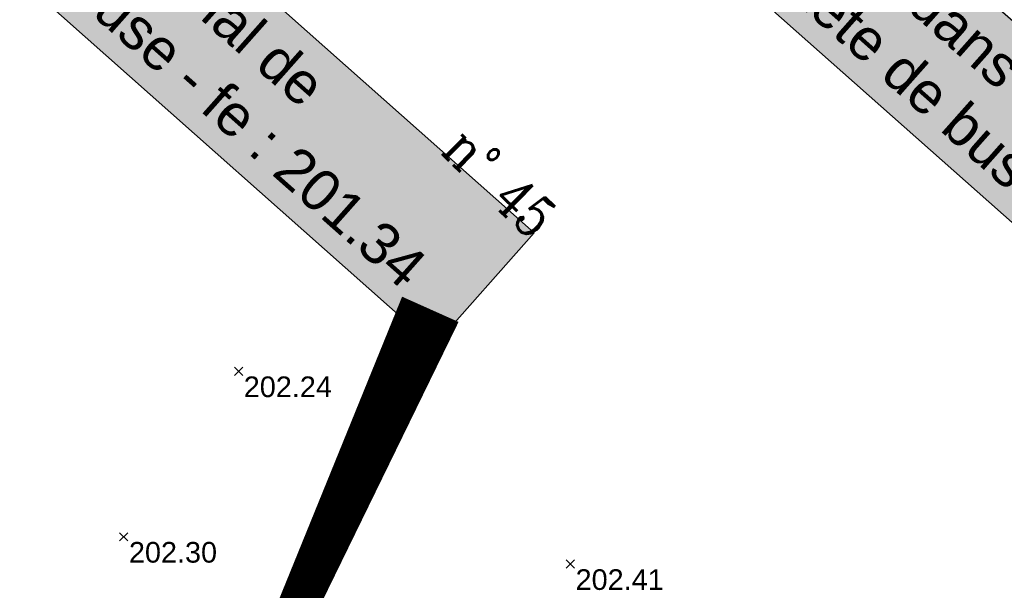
# Model space of a CAD drawing. Extents: x 1616800 to 1632437, y 2248456 to 2251974.
# Tile 225 of 256: x 1617893 to 1617940, y 2251594 to 2251621. Entities that reach past the tile are written whole.
import ezdxf
from ezdxf.enums import TextEntityAlignment as Align

# ---------------------------------------------------------------- set-up
doc = ezdxf.new("R2010")
doc.units = 0
doc.header["$LTSCALE"] = 2
doc.header["$PDMODE"] = 3
doc.header["$PDSIZE"] = 0.2
doc.layers.get('0').update_dxf_attribs({"linetype": 'CONTINUOUS'})
for name, color, linetype in [('02-PAP-EP TEXTE POUR 2000°', 3, 'CONTINUOUS'), ('X-PTS TOPO-TEXTE TOPOALT', 8, 'CONTINUOUS'), ('X-PTS TOPO-TOPOPOINT', 8, 'CONTINUOUS'), ('Y-FDP TOPO-CADASTRE_NUMERO', 11, 'CONTINUOUS')]:
    doc.layers.add(name, color=color, linetype=linetype)
doc.styles.add('COMPLEX', font='complex.shx')
doc.styles.get("Standard").update_dxf_attribs({"font": 'arial.ttf'})

# ---------------------------------------------------------------- blocks, each defined once
blk = doc.blocks.new('TCPOINT')
at = {"color": 0}
blk.add_point((0, 0), dxfattribs=at)
at = {"layer": 'X-PTS TOPO-TEXTE TOPOALT'}
blk.add_attdef('ALT', text='', height=0.75, dxfattribs=at).set_placement((0.25, -0.25), align=Align.TOP_LEFT)

msp = doc.modelspace()

# ---------------------------------------------------------------- linework, layer by layer
at = {"layer": '02-PAP-EP TEXTE POUR 2000°', "elevation": 199.9526, "flags": 128}
msp.add_lwpolyline([(1617912.6236, 2251607.2781, 3, 0, 0), (1617894.5803, 2251566.9122, 0, 0, 0)], format="xyseb", dxfattribs=at)

# ---------------------------------------------------------------- block references
at = {"layer": 'X-PTS TOPO-TOPOPOINT'}
ref = msp.add_blockref('TCPOINT', (1617903.3266, 2251604.274, 202.24), dxfattribs=at)
ref.add_attrib('ALT', '202.24', dxfattribs={"layer": 'X-PTS TOPO-TEXTE TOPOALT', "height": 1, "rotation": 0}).set_placement((1617903.5766, 2251604.024, 202.24), align=Align.TOP_LEFT)
ref = msp.add_blockref('TCPOINT', (1617897.7586, 2251596.253, 202.3), dxfattribs=at)
ref.add_attrib('ALT', '202.30', dxfattribs={"layer": 'X-PTS TOPO-TEXTE TOPOALT', "height": 1, "rotation": 360}).set_placement((1617898.0086, 2251596.003, 202.3), align=Align.TOP_LEFT)
ref = msp.add_blockref('TCPOINT', (1617919.4176, 2251594.93, 202.41), dxfattribs=at)
ref.add_attrib('ALT', '202.41', dxfattribs={"layer": 'X-PTS TOPO-TEXTE TOPOALT', "height": 1, "rotation": 360}).set_placement((1617919.6676, 2251594.68, 202.41), align=Align.TOP_LEFT)

# ---------------------------------------------------------------- texts
at = {"layer": '02-PAP-EP TEXTE POUR 2000°', "char_height": 2, "attachment_point": 1, "rotation": 318.43714, "bg_fill": 17, "box_fill_scale": 1.5, "bg_fill_color": 255, "bg_fill_transparency": 0}
for s, width, insert in [('Rejet des EP dans canal de dérivation tête de buse - fe : 201.34', 45.868024, (1617881.9241, 2251641.3305, 199.9526)), ('Rejet des EP dans canal de dérivation tête de buse - fe : 201.56', 45.320997, (1617924.2053, 2251634.6939, 199.9526))]:
    msp.add_mtext_dynamic_manual_height_columns(s, width=width, gutter_width=12.5, heights=[0], dxfattribs=dict(at, insert=insert))
at = {"layer": 'Y-FDP TOPO-CADASTRE_NUMERO', "style": 'COMPLEX', "width": 0.8}
msp.add_text('n° 45', height=2, rotation=315.42461, dxfattribs=at).set_placement((1617913.1038, 2251614.9029))

doc.saveas('drawing.dxf')
